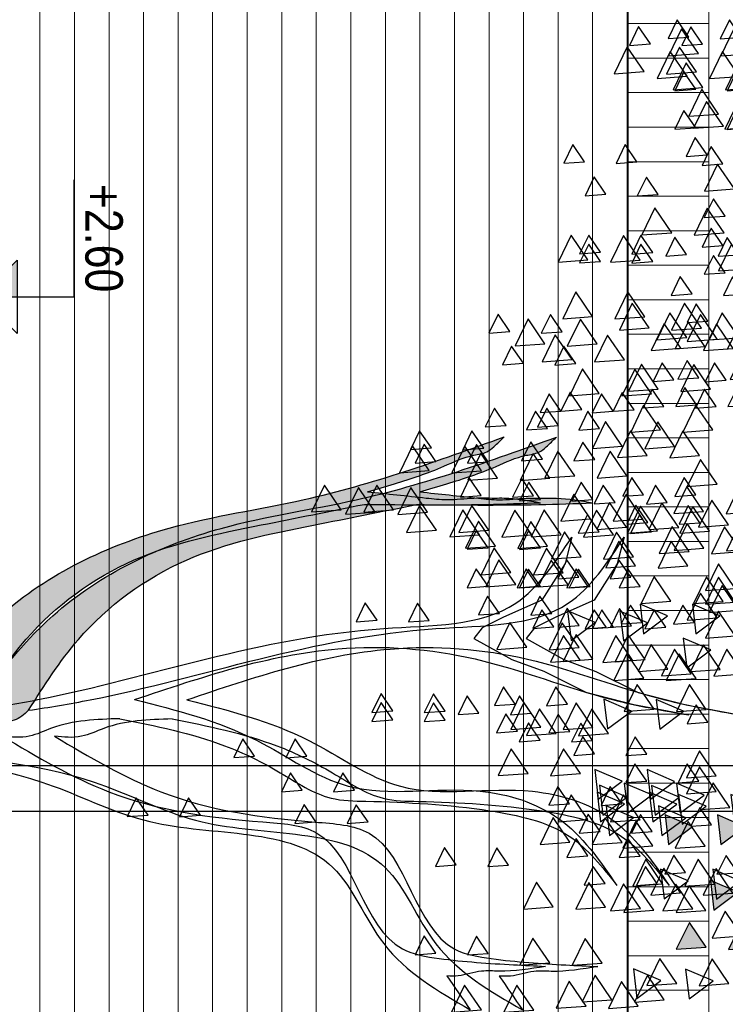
# Model space of a CAD drawing. Header units: millimetres. Extents: x 4617 to 4884, y 1258 to 1784.
# Tile 32 of 168: x 4680.28 to 4681.51, y 1307.86 to 1309.57. Entities that reach past the tile are written whole.
import ezdxf
from ezdxf.enums import TextEntityAlignment as Align

# ---------------------------------------------------------------- set-up
doc = ezdxf.new("R2010")
doc.units = ezdxf.units.MM
doc.header["$LTSCALE"] = 0.4
doc.set_wipeout_variables(frame=1)
for name, color, linetype in [('00 AC - ABERTURAS ALUMINIO - HATCH', 254, 'Continuous'), ('200cotas50', 1, 'Continuous'), ('A HERRERÍA', 4, 'Continuous'), ('A MURO VISTO', 2, 'Continuous'), ('A VEGETACIÓN', 253, 'Continuous'), ('LÁMINA', 1, 'Continuous'), ('TXT COTA', 3, 'Continuous')]:
    doc.layers.add(name, color=color, linetype=linetype)
doc.layers.add('04 gris', color=252, linetype='Continuous', lineweight=13)
doc.styles.add('ARIAL NARROW', font='ARIALN.TTF')
doc.styles.add('SaAS simplex', font='simplex.shx', dxfattribs={"width": 0.8})
doc.dimstyles.new('COTAS 125', dxfattribs={"dimscale": 0.01, "dimtxt": 15, "dimasz": 8, "dimexe": 5, "dimexo": 20, "dimgap": 10, "dimtad": 0, "dimzin": 9, "dimdsep": 46, "dimtxsty": 'SaAS simplex', "dimblk": 'OBLIQUE', "dimcen": 0, "dimclrd": 8, "dimclre": 8, "dimclrt": 256, "dimadec": 1, "dimazin": 0, "dimtfac": 1, "dimtmove": 2, "dimatfit": 3, "dimldrblk": 'OBLIQUE', "dimfxl": 10, "dimlwd": -1, "dimlwe": -1, "dimarcsym": 0})

# ---------------------------------------------------------------- blocks, each defined once
blk = doc.blocks.new('ARB')
at = {"layer": 'LÁMINA'}
h = blk.add_hatch(color=254, dxfattribs=at)
h.paths.add_polyline_path([(3288.9164, 1398.6733), (3288.9133, 1398.6668), (3288.9457, 1398.619), (3288.974, 1398.6775)])
h.paths.add_polyline_path([(3288.9251, 1398.5926), (3288.9506, 1398.555), (3288.9704, 1398.596)])
h.paths.add_polyline_path([(3289.0814, 1398.658), (3289.1179, 1398.6043), (3289.1462, 1398.6627)])
h.paths.add_polyline_path([(3289.0175, 1398.5743), (3289.054, 1398.5206), (3289.0822, 1398.579)])
h.paths.add_polyline_path([(3288.9695, 1398.2943), (3289.006, 1398.2406), (3289.0261, 1398.2821), (3289.0252, 1398.2825), (3289.0268, 1398.2837), (3289.0343, 1398.299)])
h.paths.add_polyline_path([(3288.9247, 1398.2135), (3288.9612, 1398.1598), (3288.9895, 1398.2183)])
h.paths.add_polyline_path([(3288.9178, 1397.9953), (3288.9174, 1397.9944), (3288.9533, 1397.9415), (3288.9816, 1398)])
h.paths.add_polyline_path([(3288.9887, 1397.8739), (3289.0252, 1397.8202), (3289.0534, 1397.8787)])
h.paths.add_polyline_path([(3289.0421, 1397.6874), (3289.0737, 1397.6738), (3289.0693, 1397.6802), (3289.0993, 1397.6824), (3289.0941, 1397.7263)])
h.paths.add_polyline_path([(3288.9456, 1397.7112), (3288.972, 1397.6724), (3288.9899, 1397.6737), (3289.0103, 1397.7159)])
h.paths.add_polyline_path([(3288.9485, 1397.4959), (3288.985, 1397.4422), (3289.0121, 1397.4983), (3289.0107, 1397.5004)])
h.paths.add_polyline_path([(3288.921, 1397.5813), (3288.9365, 1397.5586), (3288.9379, 1397.5587), (3288.9373, 1397.5574), (3288.9575, 1397.5276), (3288.9858, 1397.5861)])
h.paths.add_polyline_path([(3289.2242, 1398.1156), (3289.2261, 1398.1148), (3289.2282, 1398.1149), (3289.2278, 1398.114), (3289.243, 1398.1075), (3289.2466, 1398.1102), (3289.2472, 1398.1057), (3289.2838, 1398.09), (3289.2761, 1398.1545)])
h.paths.add_polyline_path([(3289.1946, 1398.3774), (3289.2311, 1398.3237), (3289.2594, 1398.3822)])
h.paths.add_polyline_path([(3289.1257, 1398.2583), (3289.1854, 1398.2328), (3289.1777, 1398.2972)])
h.paths.add_polyline_path([(3289.033, 1398.4793), (3289.0628, 1398.4354), (3289.0644, 1398.4355), (3289.0637, 1398.4341), (3289.0695, 1398.4256), (3289.0977, 1398.4841)])
h.paths.add_polyline_path([(3288.6447, 1399.0621), (3288.6809, 1399.0089), (3288.6815, 1399.0089), (3288.7095, 1399.0669)])
h.paths.add_polyline_path([(3288.3059, 1398.802), (3288.3424, 1398.7483), (3288.3707, 1398.8068)])
h.paths.add_polyline_path([(3288.2314, 1398.7077), (3288.2679, 1398.654), (3288.2962, 1398.7125)])
h.paths.add_polyline_path([(3288.2609, 1398.7668), (3288.2974, 1398.7131), (3288.3257, 1398.7715)])
h.paths.add_polyline_path([(3288.2602, 1398.847), (3288.2967, 1398.7933), (3288.3249, 1398.8517)])
h.paths.add_polyline_path([(3288.2496, 1398.9396), (3288.2503, 1398.9384), (3288.2568, 1398.9389), (3288.254, 1398.9331), (3288.286, 1398.8859), (3288.3143, 1398.9444)])
h.paths.add_polyline_path([(3288.1337, 1398.4073), (3288.1934, 1398.3817), (3288.1857, 1398.4462)])
h.paths.add_polyline_path([(3288.1708, 1398.2997), (3288.2073, 1398.246), (3288.2356, 1398.3045)])
h.paths.add_polyline_path([(3288.1988, 1398.0378), (3288.2243, 1398.0002), (3288.2441, 1398.0411)])
h.paths.add_polyline_path([(3288.1928, 1397.8806), (3288.2524, 1397.8551), (3288.2448, 1397.9195)])
h.paths.add_polyline_path([(3288.2855, 1397.9228), (3288.322, 1397.8691), (3288.3502, 1397.9276)])
h.paths.add_polyline_path([(3288.1787, 1397.5208), (3288.2096, 1397.4754), (3288.2196, 1397.4762), (3288.2435, 1397.5256)])
h.paths.add_polyline_path([(3288.2196, 1397.4762), (3288.2152, 1397.4671), (3288.2096, 1397.4754), (3288.2026, 1397.4749), (3288.2391, 1397.4212), (3288.2673, 1397.4797)])
h.paths.add_polyline_path([(3288.2082, 1397.5799), (3288.2447, 1397.5262), (3288.273, 1397.5847)])
h.paths.add_polyline_path([(3288.3017, 1397.4027), (3288.3382, 1397.349), (3288.3659, 1397.4062), (3288.3651, 1397.4074)])
h.paths.add_polyline_path([(3287.974, 1396.8871), (3288.0105, 1396.8334), (3288.0387, 1396.8918)])
at = {"layer": 'LÁMINA', "linetype": 'ByBlock'}
h = blk.add_hatch(color=254, dxfattribs=at)
h.dxf.hatch_style = 1
edge = h.paths.add_edge_path()
edge.add_spline(control_points=[(3290.7791, 1397.8625), (3290.7456, 1397.8094), (3290.6602, 1397.6739), (3290.4452, 1397.5168), (3290.1791, 1397.4643), (3290.0112, 1397.4306), (3289.9366, 1397.4157)], knot_values=[0, 0, 0, 0, 0.157935, 0.402542, 0.642975, 0.835062, 0.835062, 0.835062, 0.835062], degree=3, periodic=0)
edge.add_spline(control_points=[(3289.9366, 1397.4157), (3289.8481, 1397.4166), (3289.7205, 1397.4179), (3289.593, 1397.4135), (3289.5539, 1397.4122)], knot_values=[0, 0, 0, 0, 0.223128, 0.321695, 0.321695, 0.321695, 0.321695], degree=3, periodic=0)
edge.add_spline(control_points=[(3289.5539, 1397.4122), (3289.5802, 1397.4073), (3289.6134, 1397.4012), (3289.6619, 1397.4022), (3289.7034, 1397.4005), (3289.7528, 1397.4075), (3289.8299, 1397.3987), (3289.8872, 1397.3926), (3289.9297, 1397.3881)], knot_values=[0, 0, 0, 0, 0.067214, 0.0846, 0.122271, 0.171618, 0.209401, 0.317243, 0.317243, 0.317243, 0.317243], degree=3, periodic=0)
edge.add_spline(control_points=[(3289.9297, 1397.3881), (3289.9102, 1397.3824), (3289.8543, 1397.3663), (3289.7769, 1397.3405), (3289.7133, 1397.3092), (3289.6728, 1397.3053), (3289.6523, 1397.2881), (3289.6404, 1397.2764), (3289.6332, 1397.2693)], knot_values=[0, 0, 0, 0, 0.05135, 0.146671, 0.205349, 0.229245, 0.245597, 0.271329, 0.271329, 0.271329, 0.271329], degree=3, periodic=0)
edge.add_spline(control_points=[(3289.6332, 1397.2693), (3289.7766, 1397.3209), (3290.0144, 1397.4063), (3290.3996, 1397.4592), (3290.7158, 1397.6102), (3290.8569, 1397.7999), (3290.9154, 1397.8785)], knot_values=[0, 0, 0, 0, 0.382593, 0.634368, 0.980439, 1.225218, 1.225218, 1.225218, 1.225218], degree=3, periodic=0)
edge.add_spline(control_points=[(3290.9154, 1397.8785), (3290.9139, 1397.8804), (3290.9087, 1397.8871), (3290.8853, 1397.881), (3290.8544, 1397.8813), (3290.8105, 1397.8919), (3290.7889, 1397.8717), (3290.7791, 1397.8625)], knot_values=[0, 0, 0, 0, 0.005974, 0.020105, 0.051906, 0.090085, 0.12223, 0.12223, 0.12223, 0.12223], degree=3, periodic=0)
at = {"layer": 'LÁMINA', "color": 254, "elevation": -10}
for points in [[(3289.4554, 1398.5054), (3289.4919, 1398.4517), (3289.5202, 1398.5101)], [(3289.6825, 1398.5138), (3289.719, 1398.4601), (3289.7472, 1398.5185)], [(3289.345, 1398.4892), (3289.2931, 1398.4503), (3289.3527, 1398.4247)], [(3289.3993, 1398.4919), (3289.4358, 1398.4382), (3289.464, 1398.4966)], [(3289.2586, 1398.4562), (3289.2951, 1398.4025), (3289.3233, 1398.4609)], [(3289.5341, 1398.4119), (3289.5706, 1398.3582), (3289.5989, 1398.4166)], [(3289.1946, 1398.3774), (3289.2311, 1398.3237), (3289.2594, 1398.3822)], [(3289.7813, 1398.3908), (3289.8068, 1398.3532), (3289.8266, 1398.3942)], [(3289.1171, 1398.3533), (3289.1536, 1398.2996), (3289.1819, 1398.3581)], [(3289.1777, 1398.2972), (3289.1257, 1398.2583), (3289.1854, 1398.2328)], [(3289.3085, 1398.2972), (3289.345, 1398.2435), (3289.3733, 1398.302)], [(3289.3373, 1398.2937), (3289.3738, 1398.24), (3289.4021, 1398.2985)], [(3289.5264, 1398.2902), (3289.5629, 1398.2365), (3289.5912, 1398.295)], [(3289.286, 1398.2726), (3289.234, 1398.2337), (3289.2937, 1398.2081)], [(3289.25, 1398.2598), (3289.2865, 1398.2061), (3289.3147, 1398.2646)], [(3289.2893, 1398.2401), (3289.3258, 1398.1864), (3289.3541, 1398.2449)], [(3289.4142, 1398.2396), (3289.4397, 1398.202), (3289.4595, 1398.2429)], [(3289.2393, 1398.2155), (3289.2648, 1398.1779), (3289.2846, 1398.2188)], [(3289.737, 1398.1989), (3289.7625, 1398.1613), (3289.7823, 1398.2022)], [(3289.4516, 1398.1792), (3289.4771, 1398.1416), (3289.4969, 1398.1825)], [(3289.2761, 1398.1545), (3289.2242, 1398.1156), (3289.2838, 1398.09)], [(3289.3105, 1398.1576), (3289.347, 1398.1039), (3289.3752, 1398.1624)], [(3289.4906, 1398.1495), (3289.5271, 1398.0959), (3289.5553, 1398.1543)], [(3289.4041, 1398.1348), (3289.3521, 1398.0959), (3289.4118, 1398.0703)], [(3289.425, 1398.1263), (3289.4505, 1398.0887), (3289.4703, 1398.1296)], [(3289.1829, 1398.1116), (3289.2085, 1398.074), (3289.2282, 1398.1149)], [(3289.2466, 1398.1102), (3289.1946, 1398.0713), (3289.2543, 1398.0457)], [(3289.4238, 1398.1053), (3289.3718, 1398.0664), (3289.4315, 1398.0408)], [(3289.4512, 1398.1003), (3289.4877, 1398.0466), (3289.516, 1398.1051)], [(3290.0421, 1398.1053), (3290.0676, 1398.0678), (3290.0874, 1398.1087)], [(3289.1432, 1398.074), (3289.1797, 1398.0203), (3289.2079, 1398.0787)], [(3289.3647, 1398.0856), (3289.3127, 1398.0467), (3289.3724, 1398.0211)], [(3289.4188, 1398.0905), (3289.3669, 1398.0516), (3289.4265, 1398.026)], [(3290.4062, 1398.0906), (3290.4318, 1398.053), (3290.4515, 1398.0939)], [(3289.4287, 1398.056), (3289.3767, 1398.0171), (3289.4364, 1397.9916)], [(3289.491, 1398.066), (3289.5165, 1398.0284), (3289.5363, 1398.0693)], [(3289.1727, 1398.0395), (3289.2092, 1397.9858), (3289.2374, 1398.0443)], [(3290.0716, 1398.0364), (3290.0972, 1397.9988), (3290.1169, 1398.0398)], [(3289.3237, 1398.0167), (3289.3492, 1397.9792), (3289.369, 1398.0201)], [(3289.1727, 1398.0051), (3289.2092, 1397.9514), (3289.2374, 1398.0098)], [(3289.5811, 1398.0001), (3289.6176, 1397.9464), (3289.6458, 1398.0049)], [(3289.4368, 1397.9577), (3289.4624, 1397.9201), (3289.4822, 1397.961)], [(3290.1749, 1397.9626), (3290.2005, 1397.925), (3290.2203, 1397.9659)], [(3289.5549, 1397.9281), (3289.5805, 1397.8906), (3289.6003, 1397.9315)], [(3289.5201, 1397.9133), (3289.5566, 1397.8596), (3289.5849, 1397.918)], [(3289.6041, 1397.9085), (3289.6297, 1397.8709), (3289.6495, 1397.9118)], [(3289.1908, 1397.8888), (3289.2163, 1397.8512), (3289.2361, 1397.8921)], [(3289.409, 1397.9035), (3289.357, 1397.8646), (3289.4167, 1397.839)], [(3289.5538, 1397.9), (3289.5903, 1397.8463), (3289.6186, 1397.9047)], [(3289.8748, 1397.8838), (3289.9003, 1397.8463), (3289.9201, 1397.8872)], [(3289.3078, 1397.8606), (3289.3443, 1397.8069), (3289.3725, 1397.8653)], [(3289.6878, 1397.8691), (3289.7133, 1397.8315), (3289.7331, 1397.8724)], [(3289.8748, 1397.8642), (3289.9003, 1397.8266), (3289.9201, 1397.8675)], [(3289.6091, 1397.8494), (3289.6346, 1397.8118), (3289.6544, 1397.8527)], [(3289.2268, 1397.7836), (3289.2633, 1397.7299), (3289.2916, 1397.7883)], [(3289.2775, 1397.7739), (3289.314, 1397.7202), (3289.3423, 1397.7786)], [(3289.3301, 1397.7934), (3289.3666, 1397.7397), (3289.3949, 1397.7982)], [(3289.2368, 1397.7706), (3289.1848, 1397.7317), (3289.2445, 1397.7061)], [(3289.4406, 1397.7523), (3289.4771, 1397.6986), (3289.5054, 1397.7571)], [(3289.4679, 1397.754), (3289.5044, 1397.7003), (3289.5327, 1397.7588)], [(3289.5841, 1397.7262), (3289.6206, 1397.6726), (3289.6488, 1397.731)], [(3289.1314, 1397.7016), (3289.1679, 1397.6479), (3289.1961, 1397.7064)], [(3289.3303, 1397.6967), (3289.2783, 1397.6578), (3289.338, 1397.6323)], [(3289.4877, 1397.7115), (3289.4358, 1397.6726), (3289.4954, 1397.647)], [(3289.3335, 1397.6722), (3289.359, 1397.6346), (3289.3788, 1397.6755)], [(3289.3958, 1397.6821), (3289.4213, 1397.6445), (3289.4411, 1397.6855)], [(3289.4705, 1397.679), (3289.4961, 1397.6414), (3289.5159, 1397.6823)], [(3289.5254, 1397.682), (3289.551, 1397.6445), (3289.5707, 1397.6854)], [(3289.1235, 1397.6457), (3289.16, 1397.592), (3289.1882, 1397.6505)], [(3289.1707, 1397.6623), (3289.2072, 1397.6086), (3289.2355, 1397.667)], [(3289.6435, 1397.6525), (3289.669, 1397.6149), (3289.6888, 1397.6558)], [(3289.9092, 1397.6673), (3289.9348, 1397.6297), (3289.9545, 1397.6706)], [(3289.1314, 1397.6278), (3289.1679, 1397.5741), (3289.1961, 1397.6326)], [(3289.2711, 1397.6261), (3289.3076, 1397.5724), (3289.3358, 1397.6308)], [(3289.1314, 1397.5983), (3289.1679, 1397.5446), (3289.1961, 1397.603)], [(3289.4516, 1397.5934), (3289.4771, 1397.5559), (3289.4969, 1397.5968)], [(3289.5599, 1397.5934), (3289.5854, 1397.5559), (3289.6052, 1397.5968)], [(3289.6079, 1397.5899), (3289.6444, 1397.5362), (3289.6727, 1397.5946)], [(3289.6681, 1397.5934), (3289.6937, 1397.5559), (3289.7134, 1397.5968)], [(3289.4713, 1397.5738), (3289.4968, 1397.5362), (3289.5166, 1397.5771)], [(3289.6185, 1397.5638), (3289.655, 1397.5101), (3289.6833, 1397.5686)], [(3289.3479, 1397.5491), (3289.3844, 1397.4954), (3289.4126, 1397.5538)], [(3289.2317, 1397.5178), (3289.2682, 1397.4641), (3289.2965, 1397.5225)], [(3289.466, 1397.5294), (3289.5025, 1397.4757), (3289.5307, 1397.5341)], [(3289.1995, 1397.5111), (3289.236, 1397.4574), (3289.2643, 1397.5159)], [(3289.6522, 1397.5062), (3289.6887, 1397.4525), (3289.717, 1397.5109)], [(3289.6681, 1397.5098), (3289.6937, 1397.4722), (3289.7134, 1397.5131)], [(3289.3006, 1397.4735), (3289.3371, 1397.4198), (3289.3654, 1397.4782)], [(3289.427, 1397.4753), (3289.4525, 1397.4377), (3289.4723, 1397.4786)], [(3289.5095, 1397.4816), (3289.546, 1397.4279), (3289.5743, 1397.4863)], [(3289.6867, 1397.4816), (3289.7232, 1397.4279), (3289.7514, 1397.4863)], [(3289.1461, 1397.4605), (3289.1826, 1397.4068), (3289.2109, 1397.4652)], [(3289.3215, 1397.4551), (3289.3471, 1397.4176), (3289.3668, 1397.4585)], [(3289.3676, 1397.4654), (3289.4041, 1397.4117), (3289.4323, 1397.4701)], [(3289.7802, 1397.4717), (3289.8167, 1397.418), (3289.8449, 1397.4765)], [(3289.2003, 1397.4309), (3289.2368, 1397.3772), (3289.265, 1397.4357)], [(3289.4456, 1397.4471), (3289.4821, 1397.3934), (3289.5103, 1397.4519)], [(3289.913, 1397.4324), (3289.9495, 1397.3787), (3289.9778, 1397.4371)], [(3289.3925, 1397.4113), (3289.4181, 1397.3737), (3289.4379, 1397.4147)], [(3289.9868, 1397.4274), (3290.0233, 1397.3737), (3290.0516, 1397.4322)], [(3289.3305, 1397.3948), (3289.3561, 1397.3572), (3289.3758, 1397.3981)], [(3289.5543, 1397.4049), (3289.5798, 1397.3673), (3289.5996, 1397.4082)], [(3289.6829, 1397.3966), (3289.7084, 1397.359), (3289.7282, 1397.3999)], [(3289.1707, 1397.3719), (3289.2072, 1397.3182), (3289.2355, 1397.3766)], [(3289.48, 1397.3536), (3289.5165, 1397.2999), (3289.5448, 1397.3584)], [(3289.6473, 1397.3585), (3289.6838, 1397.3048), (3289.7121, 1397.3633)], [(3289.7957, 1397.3423), (3289.8322, 1397.2886), (3289.8604, 1397.3471)], [(3289.3225, 1397.3093), (3289.359, 1397.2556), (3289.3873, 1397.3141)], [(3289.55, 1397.3178), (3289.5756, 1397.2802), (3289.5953, 1397.3211)], [(3289.7813, 1397.3227), (3289.8068, 1397.2851), (3289.8266, 1397.3261)], [(3289.3767, 1397.2896), (3289.4132, 1397.2359), (3289.4414, 1397.2944)], [(3289.7911, 1397.2932), (3289.8167, 1397.2556), (3289.8364, 1397.2965)], [(3289.2938, 1397.2537), (3289.3303, 1397.2), (3289.3585, 1397.2585)], [(3289.5394, 1397.2508), (3289.565, 1397.2132), (3289.5847, 1397.2541)], [(3289.6287, 1397.244), (3289.6543, 1397.2064), (3289.6741, 1397.2473)], [(3289.2154, 1397.1997), (3289.2409, 1397.1621), (3289.2607, 1397.203)], [(3289.2862, 1397.2028), (3289.3118, 1397.1653), (3289.3316, 1397.2062)], [(3289.4647, 1397.2096), (3289.4902, 1397.172), (3289.51, 1397.2129)], [(3289.51, 1397.2129), (3289.5355, 1397.1753), (3289.5553, 1397.2163)], [(3289.4266, 1397.175), (3289.4631, 1397.1213), (3289.4914, 1397.1797)], [(3289.2987, 1397.1651), (3289.3352, 1397.1114), (3289.3634, 1397.1699)], [(3289.2105, 1397.1406), (3289.236, 1397.103), (3289.2558, 1397.1439)], [(3289.2646, 1397.1455), (3289.2902, 1397.1079), (3289.3099, 1397.1489)], [(3289.4857, 1397.1011), (3289.5222, 1397.0474), (3289.5504, 1397.1059)], [(3289.5913, 1397.1093), (3289.6169, 1397.0717), (3289.6366, 1397.1127)], [(3289.1973, 1397.0729), (3289.2338, 1397.0192), (3289.262, 1397.0777)], [(3289.2495, 1397.0765), (3289.286, 1397.0228), (3289.3142, 1397.0813)], [(3289.1707, 1397.0568), (3289.2072, 1397.0031), (3289.2355, 1397.0616)], [(3289.2367, 1397.0532), (3289.2732, 1396.9995), (3289.3014, 1397.058)], [(3289.5447, 1397.0667), (3289.5812, 1397.013), (3289.6095, 1397.0714)], [(3289.3184, 1397.0322), (3289.3549, 1396.9785), (3289.3831, 1397.037)], [(3289.6208, 1397.0404), (3289.6464, 1397.0028), (3289.6662, 1397.0437)], [(3289.1908, 1397.0176), (3289.2163, 1396.98), (3289.2361, 1397.0209)], [(3289.4414, 1397.0076), (3289.4779, 1396.9539), (3289.5061, 1397.0124)], [(3289.2252, 1396.9585), (3289.2508, 1396.9209), (3289.2706, 1396.9618)], [(3289.1031, 1396.9039), (3289.1396, 1396.8502), (3289.1678, 1396.9087)], [(3289.1534, 1396.9124), (3289.1789, 1396.8749), (3289.1987, 1396.9158)], [(3289.424, 1396.8878), (3289.4496, 1396.8502), (3289.4693, 1396.8912)], [(3289.4512, 1396.8846), (3289.4877, 1396.8309), (3289.516, 1396.8893)], [(3289.237, 1396.8731), (3289.2626, 1396.8355), (3289.2823, 1396.8764)], [(3289.424, 1396.8681), (3289.4496, 1396.8306), (3289.4693, 1396.8715)], [(3289.1583, 1396.8534), (3289.1838, 1396.8158), (3289.2036, 1396.8567)], [(3289.2692, 1396.8255), (3289.3057, 1396.7718), (3289.3339, 1396.8303)], [(3289.1534, 1396.7894), (3289.1789, 1396.7518), (3289.1987, 1396.7927)], [(3289.1333, 1396.7302), (3289.1698, 1396.6765), (3289.1981, 1396.735)], [(3289.4122, 1396.7419), (3289.4378, 1396.7043), (3289.4576, 1396.7452)], [(3289.1583, 1396.6762), (3289.1838, 1396.6386), (3289.2036, 1396.6795)], [(3289.4585, 1396.6713), (3289.484, 1396.6337), (3289.5038, 1396.6746)], [(3289.1927, 1396.6565), (3289.2183, 1396.6189), (3289.2381, 1396.6598)], [(3289.1091, 1396.5974), (3289.1346, 1396.5598), (3289.1544, 1396.6008)], [(3289.1572, 1396.5938), (3289.1937, 1396.5402), (3289.2219, 1396.5986)], [(3289.2173, 1396.5974), (3289.2429, 1396.5598), (3289.2627, 1396.6008)], [(3289.1678, 1396.5678), (3289.2043, 1396.5141), (3289.2325, 1396.5726)], [(3289.2173, 1396.5137), (3289.2429, 1396.4762), (3289.2627, 1396.5171)], [(3289.2015, 1396.5102), (3289.238, 1396.4565), (3289.2662, 1396.5149)], [(3289.2359, 1396.4856), (3289.2724, 1396.4319), (3289.3007, 1396.4903)], [(3289.3294, 1396.4757), (3289.3659, 1396.422), (3289.3942, 1396.4805)], [(3289.2113, 1396.4363), (3289.2478, 1396.3826), (3289.2761, 1396.4411)], [(3289.3158, 1396.4153), (3289.3413, 1396.3777), (3289.3611, 1396.4186)], [(3289.2321, 1396.4005), (3289.2576, 1396.363), (3289.2774, 1396.4039)]]:
    blk.add_lwpolyline(points, close=True, dxfattribs=at)
at = {"layer": 'LÁMINA', "color": 254, "linetype": 'ByBlock', "elevation": -10}
blk.add_lwpolyline([(3289.4863, 1397.4866), (3289.501, 1397.5442), (3289.5515, 1397.6236), (3289.6343, 1397.6604), (3289.6811, 1397.6837), (3289.6991, 1397.7069), (3289.6168, 1397.7524), (3289.5473, 1397.7782), (3289.456, 1397.8237), (3289.3514, 1397.8507), (3289.2324, 1397.873)], dxfattribs=at)
at = {"layer": 'LÁMINA', "color": 254, "linetype": 'ByBlock'}
blk.add_open_spline([(3289.7573, 1398.44), (3289.7406, 1398.4645), (3289.7238, 1398.4889), (3289.707, 1398.5134)], degree=3, dxfattribs=at)
for points, knots in [([(3292.2113, 1397.999), (3291.9649, 1398.0009), (3291.433, 1397.9962), (3290.7948, 1397.9225), (3290.3567, 1398.1497), (3290.0137, 1398.1047), (3289.905, 1398.3991), (3289.7767, 1398.4732), (3289.707, 1398.5134)], [0.291003, 0.291003, 0.291003, 0.291003, 0.917626, 1.63292, 1.820772, 2.165029, 2.332307, 2.530865, 2.530865, 2.530865, 2.530865]), ([(3289.5436, 1398.4193), (3289.5771, 1398.4249), (3289.623, 1398.4325), (3289.6873, 1398.4269), (3289.7237, 1398.4415), (3289.7492, 1398.4403), (3289.7573, 1398.44)], [0, 0, 0, 0, 0.0854411, 0.1169288, 0.1606802, 0.1809646, 0.1809646, 0.1809646, 0.1809646]), ([(3290.7227, 1397.9192), (3290.647, 1397.9642), (3290.4724, 1398.0679), (3290.2376, 1398.1017), (3289.9602, 1398.1177), (3289.939, 1398.3756), (3289.7461, 1398.4077), (3289.6439, 1398.4144), (3289.5666, 1398.4182), (3289.5436, 1398.4193)], [0, 0, 0, 0, 0.219059, 0.505487, 0.606078, 0.869251, 0.938131, 1.074819, 1.132846, 1.132846, 1.132846, 1.132846]), ([(3290.4355, 1397.8399), (3290.3451, 1397.8627), (3290.1827, 1397.9036), (3289.9599, 1398.0694), (3289.7201, 1398.0145), (3289.4984, 1398.0842), (3289.4259, 1398.1891), (3289.3884, 1398.2434)], [0, 0, 0, 0, 0.234699, 0.4214064, 0.6627874, 0.814212, 0.976072, 0.976072, 0.976072, 0.976072]), ([(3290.4676, 1397.8813), (3290.3902, 1397.8968), (3290.2686, 1397.9211), (3290.1216, 1397.9935), (3290.0267, 1398.059), (3289.867, 1398.0613), (3289.6963, 1398.0708), (3289.4898, 1398.1147), (3289.4199, 1398.2034), (3289.3884, 1398.2434)], [0, 0, 0, 0, 0.1974988, 0.3102575, 0.4139372, 0.4779512, 0.7046451, 0.856775, 0.9818013, 0.9818013, 0.9818013, 0.9818013]), ([(3290.4676, 1397.8813), (3290.5182, 1397.8829), (3290.5861, 1397.885), (3290.6656, 1397.9248), (3290.7028, 1397.9211), (3290.7227, 1397.9192)], [0, 0, 0, 0, 0.1258119, 0.1688917, 0.2181537, 0.2181537, 0.2181537, 0.2181537]), ([(3290.7791, 1397.8625), (3290.7889, 1397.8717), (3290.8105, 1397.8919), (3290.8544, 1397.8813), (3290.8853, 1397.881), (3290.9087, 1397.8871), (3290.9139, 1397.8804), (3290.9154, 1397.8785)], [0, 0, 0, 0, 0.0321448, 0.0703237, 0.1021256, 0.1162564, 0.1222302, 0.1222302, 0.1222302, 0.1222302]), ([(3290.4355, 1397.8399), (3290.2903, 1397.7909), (3290.0496, 1397.7097), (3289.6876, 1397.737), (3289.4458, 1397.8359), (3289.288, 1397.8634), (3289.2324, 1397.873)], [0, 0, 0, 0, 0.382508, 0.633674, 0.894924, 1.036836, 1.036836, 1.036836, 1.036836]), ([(3290.9154, 1397.8785), (3290.8569, 1397.7999), (3290.7158, 1397.6102), (3290.3996, 1397.4592), (3290.0144, 1397.4063), (3289.7766, 1397.3209), (3289.6332, 1397.2693)], [0, 0, 0, 0, 0.244779, 0.59085, 0.842625, 1.225218, 1.225218, 1.225218, 1.225218]), ([(3290.7791, 1397.8625), (3290.7342, 1397.8562), (3290.4421, 1397.807), (3290.0745, 1397.6704), (3289.6147, 1397.6832), (3289.5224, 1397.5419), (3289.4863, 1397.4866)], [1.48955, 1.48955, 1.48955, 1.48955, 1.605663, 2.249739, 2.495364, 2.653373, 2.653373, 2.653373, 2.653373]), ([(3290.7791, 1397.8625), (3290.7456, 1397.8094), (3290.6602, 1397.6739), (3290.4452, 1397.5168), (3290.1791, 1397.4643), (3290.0112, 1397.4306), (3289.9366, 1397.4157)], [0, 0, 0, 0, 0.1579349, 0.4025423, 0.6429745, 0.8350617, 0.8350617, 0.8350617, 0.8350617]), ([(3289.9366, 1397.4157), (3289.8481, 1397.4166), (3289.7205, 1397.4179), (3289.593, 1397.4135), (3289.5539, 1397.4122)], [0, 0, 0, 0, 0.2231281, 0.3216948, 0.3216948, 0.3216948, 0.3216948]), ([(3289.9297, 1397.3881), (3289.8872, 1397.3926), (3289.8299, 1397.3987), (3289.7528, 1397.4075), (3289.7034, 1397.4005), (3289.6619, 1397.4022), (3289.6134, 1397.4012), (3289.5802, 1397.4073), (3289.5539, 1397.4122)], [0, 0, 0, 0, 0.1078425, 0.1456248, 0.194972, 0.2326431, 0.2500296, 0.3172432, 0.3172432, 0.3172432, 0.3172432]), ([(3289.9297, 1397.3881), (3289.9102, 1397.3824), (3289.8543, 1397.3663), (3289.7769, 1397.3405), (3289.7133, 1397.3092), (3289.6728, 1397.3053), (3289.6523, 1397.2881), (3289.6404, 1397.2764), (3289.6332, 1397.2693)], [0, 0, 0, 0, 0.0513498, 0.1466713, 0.2053487, 0.2292447, 0.2455971, 0.2713294, 0.2713294, 0.2713294, 0.2713294])]:
    blk.add_open_spline(points, degree=3, knots=knots, dxfattribs=at)
blk = doc.blocks.new('A$C4B2F62BB')
at = {"layer": 'A HERRERÍA'}
blk.add_lwpolyline([(0.26, 1.01), (0.26, 3.01), (0.34, 3.01), (0.34, 1.01)], dxfattribs=at)
blk = doc.blocks.new('Nivel corte')
at = {"color": 0}
for p, q in [((0, 0.2), (0.25, 0.2)), ((0, 0), (0, 0.2)), ((0.0784, 0.0784), (-0.0784, 0.0784)), ((0, 0), (-0.0784, 0.0784)), ((0, 0), (0.0784, 0.0784))]:
    blk.add_line(p, q, dxfattribs=at)
blk.add_solid([(0, 0), (0.0784, 0.0784), (0, 0.0784), (0.0784, 0.0784)], dxfattribs=at)
at = {"color": 0, "style": 'ARIAL NARROW', "flags": 4}
blk.add_attdef('NIVEL', text='', height=0.08, dxfattribs=at).set_placement((0.125, 0.2), align=Align.BOTTOM_CENTER)
blk = doc.blocks.new('_Oblique')
at = {"layer": 'TXT COTA', "color": 0, "lineweight": -2}
blk.add_line((-0.5, -0.5), (0.5, 0.5), dxfattribs=at)

msp = doc.modelspace()

# ---------------------------------------------------------------- wipeouts: each hides what was drawn before it
msp.add_wipeout([(4681.4819, 1306.775), (4681.4819, 1309.8257), (4679.1419, 1309.8257), (4679.1419, 1306.775)]).dxf.layer = 'A MURO VISTO'

# ---------------------------------------------------------------- next in the draw order: hatches: boundary and pattern name
at = {"layer": '04 gris'}
h = msp.add_hatch(dxfattribs=at)
h.set_pattern_fill('_USER', color=256, scale=0.06, pattern_type=0)
h.set_pattern_definition([(270, (9149.59994, 2301.16996), (0.06, -6e-17), [])])
h.paths.add_polyline_path([(4681.3419, 1309.8257), (4681.3419, 1306.775), (4679.1419, 1306.775), (4679.1419, 1309.8257)])
h = msp.add_hatch(dxfattribs=at)
h.set_pattern_fill('_USER', color=256, scale=0.06, angle=90, pattern_type=0)
h.set_pattern_definition([(360, (4681.4619, 1392.786155), (8e-17, 0.06), [])])
h.paths.add_polyline_path([(4681.4819, 1306.775), (4681.4819, 1309.8257), (4681.3419, 1309.8257), (4681.3419, 1306.775)])

# ---------------------------------------------------------------- next in the draw order: linework, layer by layer
for points in [[(4681.3419, 1309.8257), (4681.3419, 1306.775), (4679.1419, 1306.775), (4679.1419, 1309.8257)], [(4681.4819, 1306.775), (4681.4819, 1309.8257), (4679.1419, 1309.8257), (4679.1419, 1306.775)], [(4681.4819, 1306.775), (4681.4819, 1309.8257), (4681.3419, 1309.8257), (4681.3419, 1306.775)]]:
    msp.add_lwpolyline(points, close=True, dxfattribs=at)
msp.add_lwpolyline([(4681.3419, 1309.8257), (4681.3419, 1303.823)], dxfattribs=at)

# ---------------------------------------------------------------- next in the draw order: block references
at = {"layer": '00 AC - ABERTURAS ALUMINIO - HATCH', "color": 251, "rotation": 269.9999999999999}
msp.add_blockref('A$C4B2F62BB', (4679.1329, 1308.5367), dxfattribs=at)
at = {"layer": '200cotas50'}
ref = msp.add_blockref('Nivel corte', (4680.2169, 1309.0913), dxfattribs=dict(at, xscale=-0.8125, yscale=0.8125, zscale=0.8125, rotation=269.9999999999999))
ref.add_attrib('NIVEL', '+2.60', dxfattribs={"layer": '0', "color": 0, "height": 0.065, "rotation": 270, "style": 'ARIAL NARROW', "flags": 4}).set_placement((4680.3794, 1309.1934), align=Align.BOTTOM_CENTER)
at = {"layer": 'A VEGETACIÓN', "color": 254, "xscale": 0.8, "yscale": 0.8, "zscale": 0.8, "rotation": 180}
for p in [(7312.8328, 2426.6632, -14.0456), (7312.9236, 2426.6629, -14.0456)]:
    msp.add_blockref('ARB', p, dxfattribs=at)

# ---------------------------------------------------------------- next in the draw order: leaders
at = {"layer": 'A HERRERÍA', "color": 254, "ltscale": 0.5}
msp.add_leader([(4680.892, 1310.8115), (4683.4968, 1310.8115), (4683.4968, 1307.7216)], dimstyle='COTAS 125', override={"dimtxt": 5, "dimasz": 6, "dimldrblk": 'DotSmall'}, dxfattribs=at)

doc.saveas('drawing.dxf')
